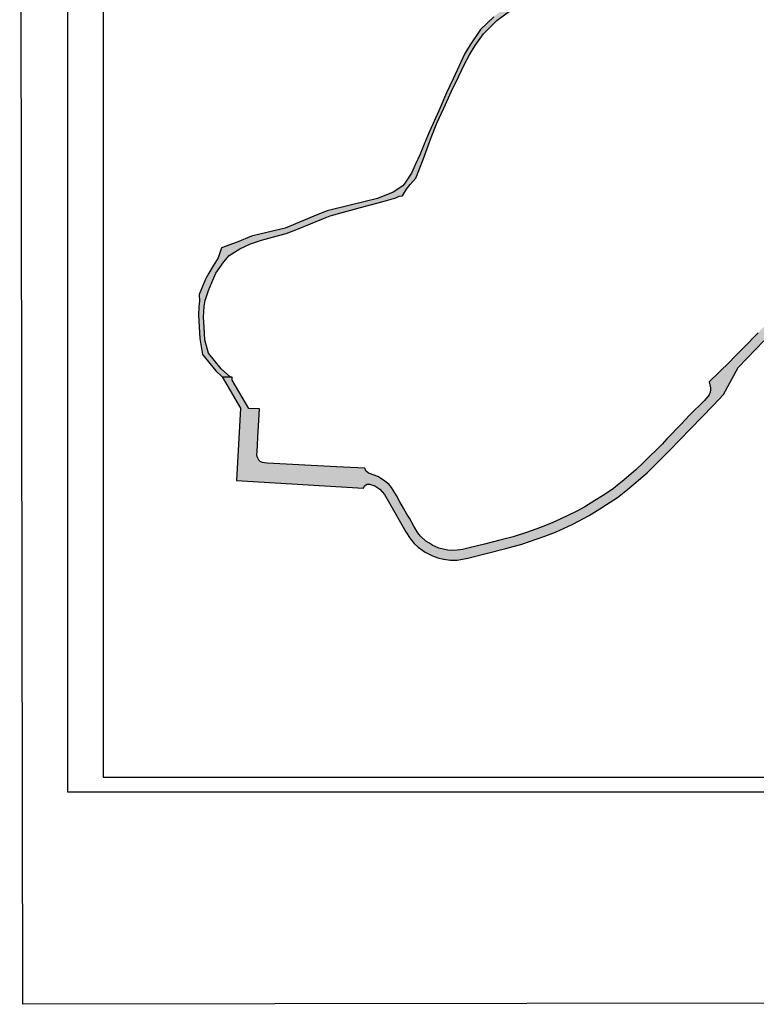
# Model space of a CAD drawing. Extents: x 7460161 to 7461537, y 5624691 to 5625913.
# Tile 22 of 26: x 7460623 to 7461080, y 5624691 to 5625302. Entities that reach past the tile are written whole.
import ezdxf

# ---------------------------------------------------------------- set-up
doc = ezdxf.new("R2010")
doc.units = 0
doc.header["$MEASUREMENT"] = 0
for name, color, linetype in [('AZ_chodniki', 45, 'Continuous'), ('hatch_kostka_PROKON', 9, 'Continuous'), ('ozn_graficzne_R&F', 5, 'Continuous')]:
    doc.layers.add(name, color=color, linetype=linetype)
picture_1 = doc.add_image_def('image1.jpg', size_in_pixel=(10800, 14441))

msp = doc.modelspace()

# ---------------------------------------------------------------- hatches: boundary and pattern name
at = {"layer": 'hatch_kostka_PROKON', "true_color": 0x014b99, "transparency": 33554483}
msp.add_hatch(color=154, dxfattribs=at).paths.add_polyline_path([(7461016.287, 5625531.181), (7461014.95, 5625534.189), (7461009.724, 5625539.441), (7461005.057, 5625544.487), (7460996.01, 5625550.928), (7460989.901, 5625554.509), (7460984.113, 5625555.278), (7460974.649, 5625555.226), (7460973.72, 5625551.914), (7460984.234, 5625550.486), (7460993.107, 5625548.136), (7461002.916, 5625541.929), (7461007.111, 5625536.37), (7461012.947, 5625532.133), (7461015.033, 5625527.991), (7461015.298, 5625518.98), (7461014.65, 5625509.92), (7461013.664, 5625497.503), (7461013.187, 5625488.603), (7461014.594, 5625481.68), (7461017.207, 5625475.88), (7461019.964, 5625472.643), (7461020.619, 5625472.167), (7461022.54, 5625470.774), (7461024.997, 5625469.356), (7461034.473, 5625466.865), (7461036.551, 5625464.958), (7461038.464, 5625460.13), (7461038.294, 5625452.014), (7461038.325, 5625445.955), (7461041.248, 5625432.891), (7461040.685, 5625428.261), (7461036.648, 5625420.19), (7461034.641, 5625408.109), (7461033.265, 5625397.255), (7461033.31, 5625394.851), (7461027.982, 5625369.954), (7461027.332, 5625369.818), (7461025.199, 5625370.488), (7461022.734, 5625367.53), (7461016.714, 5625362.323), (7461011.991, 5625358.473), (7460994.859, 5625347.973), (7460991.119, 5625345.806), (7460977.149, 5625338.822), (7460968.815, 5625334.915), (7460953.078, 5625327.551), (7460944.683, 5625323.649), (7460931.636, 5625315.105), (7460924.384, 5625309.39), (7460917.346, 5625303.855), (7460909.132, 5625295.844), (7460902.823, 5625286.412), (7460899.398, 5625280.979), (7460892.17, 5625265.43), (7460888.161, 5625256.7), (7460883.234, 5625245.576), (7460877.406, 5625232.336), (7460874.213, 5625224.732), (7460871.657, 5625218.687), (7460868.655, 5625212.069), (7460866.336, 5625206.735), (7460861.798, 5625200.029), (7460860.978, 5625199.058), (7460855.062, 5625195.121), (7460845.305, 5625191.192), (7460828.34, 5625186.961), (7460814.108, 5625183.465), (7460808.276, 5625181.165), (7460787.934, 5625172.745), (7460772.273, 5625169.037), (7460767.027, 5625167.755), (7460758.168, 5625164.095), (7460748.46, 5625160.431), (7460746.467, 5625154.391), (7460743.363, 5625149.441), (7460740.493, 5625144.724), (7460738.493, 5625141.066), (7460734.633, 5625131.654), (7460734.736, 5625127.545), (7460734.455, 5625124.041), (7460734.088, 5625118.715), (7460734.964, 5625104.399), (7460736.608, 5625094.436), (7460744.941, 5625084.175), (7460748.765, 5625080.459), (7460753.942, 5625080.387), (7460748.308, 5625085.43), (7460740.353, 5625095.234), (7460738.075, 5625103.532), (7460737.655, 5625111.296), (7460737.234, 5625117.61), (7460737.779, 5625124.096), (7460738.231, 5625127.958), (7460740.448, 5625134.126), (7460742.391, 5625139.087), (7460744.959, 5625144.84), (7460749.867, 5625151.809), (7460753.246, 5625155.668), (7460759.735, 5625159.948), (7460766.51, 5625163.039), (7460773.251, 5625165.267), (7460784.738, 5625168.364), (7460788.614, 5625169.487), (7460795.557, 5625172.19), (7460811.697, 5625178.624), (7460815.968, 5625180.3), (7460834.712, 5625185.453), (7460847.955, 5625189.095), (7460856.587, 5625191.56), (7460858.758, 5625192.573), (7460860.676, 5625192.765), (7460863.209, 5625196.848), (7460865.558, 5625199.764), (7460868.984, 5625203.746), (7460873.534, 5625215.239), (7460878.552, 5625228.948), (7460882.05, 5625237.905), (7460886.488, 5625247.086), (7460891.212, 5625257.697), (7460895.676, 5625266.979), (7460898.822, 5625273.66), (7460902.24, 5625280.27), (7460905.864, 5625285.93), (7460911.023, 5625293.186), (7460919.389, 5625301.423), (7460928.002, 5625307.979), (7460933.561, 5625312.184), (7460940.527, 5625316.638), (7460946.539, 5625320.249), (7460956.17, 5625324.743), (7460961.536, 5625327.138), (7460973.8, 5625332.845), (7460981.614, 5625336.947), (7460989.075, 5625341.035), (7460999.809, 5625347.375), (7461008.567, 5625352.738), (7461015.663, 5625357.321), (7461018.06, 5625359.182), (7461025.99, 5625364.934), (7461029.004, 5625366.023), (7461029.659, 5625370.029), (7461030.452, 5625373.977), (7461035.184, 5625395.017), (7461036.647, 5625407.651), (7461038.554, 5625416.403), (7461039.345, 5625419.885), (7461043.164, 5625429.014), (7461043.127, 5625433.162), (7461042.584, 5625435.742), (7461040.532, 5625446.5), (7461040.164, 5625457.828), (7461040.035, 5625460.999), (7461037.797, 5625466.975), (7461036.85, 5625468.299), (7461034.499, 5625468.614), (7461028.48, 5625470.596), (7461025.481, 5625471.666), (7461021.566, 5625474.018), (7461017.696, 5625479.415), (7461016.262, 5625482.861), (7461014.895, 5625489.5), (7461015.673, 5625499.348), (7461016.226, 5625505.391), (7461016.898, 5625512.595), (7461017.237, 5625519.352), (7461017.225, 5625528.386)])
at = {"layer": 'hatch_kostka_PROKON', "transparency": 33554483}
msp.add_hatch(color=256, dxfattribs=at).paths.add_polyline_path([(7460992.867, 5625012.297), (7460991.372, 5625011.16), (7460984.92, 5625006.827), (7460980.16, 5625003.787), (7460973.842, 5624999.958), (7460968.966, 5624997.272), (7460963.301, 5624994.482), (7460958.553, 5624992.247), (7460954.093, 5624990.288), (7460946.363, 5624987.103), (7460937.799, 5624983.906), (7460929.477, 5624981.33), (7460921.064, 5624979.187), (7460911.574, 5624976.814), (7460902.157, 5624974.488), (7460898.056, 5624973.526), (7460896.57, 5624973.225), (7460894.705, 5624972.938), (7460891.833, 5624972.876), (7460888.974, 5624972.961), (7460885.992, 5624973.655), (7460883.243, 5624974.294), (7460880.639, 5624975.597), (7460879.492, 5624975.932), (7460877.141, 5624977.529), (7460875.183, 5624978.66), (7460871.961, 5624981.746), (7460870.331, 5624983.865), (7460867.724, 5624987.922), (7460865.037, 5624992.839), (7460863.545, 5624995.347), (7460861.443, 5624998.984), (7460859.167, 5625003.099), (7460857.04, 5625006.898), (7460853.992, 5625011.834), (7460852.251, 5625013.873), (7460849.072, 5625016.471), (7460845.477, 5625018.667), (7460842.626, 5625019.848), (7460840.88, 5625020.298), (7460839.746, 5625020.796), (7460837.987, 5625022.183), (7460837.319, 5625023.98), (7460819.898, 5625024.679), (7460776.757, 5625026.995), (7460775.176, 5625027.165), (7460773.836, 5625027.494), (7460772.544, 5625028.112), (7460771.533, 5625028.922), (7460770.909, 5625030.01), (7460770.574, 5625031.052), (7460770.433, 5625032.173), (7460770.562, 5625034.3), (7460770.822, 5625038.206), (7460771.093, 5625043.048), (7460772.025, 5625060.65), (7460765.312, 5625060.909), (7460755.135, 5625078.387), (7460755.084, 5625080.371), (7460753.942, 5625080.387), (7460748.765, 5625080.459), (7460760.286, 5625061.098), (7460757.802, 5625016.284), (7460836.539, 5625011.483), (7460837.179, 5625012.864), (7460838.864, 5625014.053), (7460840.273, 5625014.003), (7460843.574, 5625012.839), (7460846.671, 5625010.779), (7460849.592, 5625007.641), (7460852.746, 5625002.163), (7460862.928, 5624984.347), (7460865.506, 5624980.234), (7460868.076, 5624977.185), (7460870.568, 5624974.826), (7460874.765, 5624971.785), (7460879.277, 5624969.545), (7460882.6, 5624968.367), (7460886.115, 5624967.46), (7460890.517, 5624966.868), (7460894.77, 5624966.867), (7460901.226, 5624968.061), (7460924.776, 5624973.971), (7460934.787, 5624976.738), (7460949.116, 5624981.758), (7460955.685, 5624984.263), (7460966.431, 5624989.248), (7460976.504, 5624994.589), (7460983.203, 5624998.661), (7460987.421, 5625001.387), (7460994.094, 5625005.7), (7461000.459, 5625010.594), (7461012.598, 5625021.022), (7461026.557, 5625035.048), (7461039.4, 5625048.338), (7461053.499, 5625062.801), (7461059.923, 5625069.579), (7461069.045, 5625086.311), (7461074.626, 5625092.184), (7461085.044, 5625102.92), (7461089.775, 5625107.628), (7461094.945, 5625113.068), (7461107.882, 5625126.335), (7461135.429, 5625154.921), (7461143.194, 5625162.851), (7461144.168, 5625163.561), (7461145.019, 5625163.654), (7461146.204, 5625163.565), (7461148.521, 5625162.701), (7461150.193, 5625161.834), (7461151.108, 5625161.079), (7461157.515, 5625167.961), (7461143.374, 5625171.301), (7461116.96, 5625144.593), (7461110.182, 5625137.527), (7461101.994, 5625128.953), (7461095.416, 5625122.125), (7461087.605, 5625114.094), (7461081.403, 5625107.746), (7461072.294, 5625098.424), (7461067.04, 5625093.06), (7461063.565, 5625089.604), (7461051.033, 5625077.384), (7461051.687, 5625074.747), (7461051.82, 5625073.798), (7461051.89, 5625072.363), (7461051.677, 5625071.114), (7461050.966, 5625069.405), (7461048.079, 5625065.942), (7461038.812, 5625056.758), (7461033.861, 5625051.437), (7461024.747, 5625042.066), (7461021.807, 5625038.828), (7461010.532, 5625027.646), (7461005.63, 5625022.889), (7460998.353, 5625016.678), (7460993.914, 5625013.133)])

# ---------------------------------------------------------------- linework, layer by layer
at = {"layer": 'AZ_chodniki', "linetype": 'ByBlock'}
for points in [[(7460917.346, 5625303.855), (7460909.132, 5625295.844), (7460902.823, 5625286.412), (7460899.398, 5625280.979), (7460892.17, 5625265.43), (7460888.161, 5625256.7), (7460883.234, 5625245.576), (7460877.406, 5625232.336), (7460874.213, 5625224.732), (7460871.657, 5625218.687), (7460868.655, 5625212.069), (7460866.336, 5625206.735), (7460861.798, 5625200.029), (7460860.978, 5625199.058), (7460855.062, 5625195.121), (7460845.305, 5625191.192), (7460828.34, 5625186.961), (7460814.108, 5625183.465), (7460808.276, 5625181.165), (7460787.934, 5625172.745), (7460772.273, 5625169.037), (7460767.027, 5625167.755), (7460758.168, 5625164.095), (7460748.46, 5625160.431), (7460746.467, 5625154.391), (7460743.363, 5625149.441), (7460740.493, 5625144.724), (7460738.493, 5625141.066), (7460734.633, 5625131.654), (7460734.736, 5625127.545), (7460734.455, 5625124.041), (7460734.088, 5625118.715), (7460734.964, 5625104.399), (7460736.608, 5625094.436), (7460744.941, 5625084.175), (7460748.765, 5625080.459), (7460753.942, 5625080.387), (7460748.308, 5625085.43), (7460740.353, 5625095.234), (7460738.075, 5625103.532), (7460737.655, 5625111.296), (7460737.234, 5625117.61), (7460737.779, 5625124.096), (7460738.231, 5625127.958), (7460740.448, 5625134.126), (7460742.391, 5625139.087), (7460744.959, 5625144.84), (7460749.867, 5625151.809), (7460753.246, 5625155.668), (7460759.735, 5625159.948), (7460766.51, 5625163.039), (7460773.251, 5625165.267), (7460784.738, 5625168.364), (7460788.614, 5625169.487), (7460795.557, 5625172.19), (7460811.697, 5625178.624), (7460815.968, 5625180.3), (7460834.712, 5625185.453), (7460847.955, 5625189.095), (7460856.587, 5625191.56), (7460858.758, 5625192.573), (7460860.676, 5625192.765), (7460863.209, 5625196.848), (7460865.558, 5625199.764), (7460868.984, 5625203.746), (7460873.534, 5625215.239), (7460878.552, 5625228.948), (7460882.05, 5625237.905), (7460886.488, 5625247.086), (7460891.212, 5625257.697), (7460895.676, 5625266.979), (7460898.822, 5625273.66), (7460902.24, 5625280.27), (7460905.864, 5625285.93), (7460911.023, 5625293.186), (7460919.389, 5625301.423), (7460928.002, 5625307.979)], [(7461081.403, 5625107.746), (7461072.294, 5625098.424), (7461067.04, 5625093.06), (7461063.565, 5625089.604), (7461051.033, 5625077.384), (7461051.687, 5625074.747), (7461051.82, 5625073.798), (7461051.89, 5625072.363), (7461051.677, 5625071.114), (7461050.966, 5625069.405), (7461048.079, 5625065.942), (7461038.812, 5625056.758), (7461033.861, 5625051.437), (7461024.747, 5625042.066), (7461021.807, 5625038.828), (7461010.532, 5625027.646), (7461005.63, 5625022.889), (7460998.353, 5625016.678), (7460993.914, 5625013.133), (7460992.867, 5625012.297), (7460991.372, 5625011.16), (7460984.92, 5625006.827), (7460980.16, 5625003.787), (7460973.842, 5624999.958), (7460968.966, 5624997.272), (7460963.301, 5624994.482), (7460958.553, 5624992.247), (7460954.093, 5624990.288), (7460946.363, 5624987.103), (7460937.799, 5624983.906), (7460929.477, 5624981.33), (7460921.064, 5624979.187), (7460911.574, 5624976.814), (7460902.157, 5624974.488), (7460898.056, 5624973.526), (7460896.57, 5624973.225), (7460894.705, 5624972.938), (7460891.833, 5624972.876), (7460888.974, 5624972.961), (7460885.992, 5624973.655), (7460883.243, 5624974.294), (7460880.639, 5624975.597), (7460879.492, 5624975.932), (7460877.141, 5624977.529), (7460875.183, 5624978.66), (7460871.961, 5624981.746), (7460870.331, 5624983.865), (7460867.724, 5624987.922), (7460865.037, 5624992.839), (7460863.545, 5624995.347), (7460861.443, 5624998.984), (7460859.167, 5625003.099), (7460857.04, 5625006.898), (7460853.992, 5625011.834), (7460852.251, 5625013.873), (7460849.072, 5625016.471), (7460845.477, 5625018.667), (7460842.626, 5625019.848), (7460840.88, 5625020.298), (7460839.746, 5625020.796), (7460837.987, 5625022.183), (7460837.319, 5625023.98), (7460819.898, 5625024.679), (7460776.757, 5625026.995), (7460775.176, 5625027.165), (7460773.836, 5625027.494), (7460772.544, 5625028.112), (7460771.533, 5625028.922), (7460770.909, 5625030.01), (7460770.574, 5625031.052), (7460770.433, 5625032.173), (7460770.562, 5625034.3), (7460770.822, 5625038.206), (7460771.093, 5625043.048), (7460772.025, 5625060.65), (7460765.312, 5625060.909), (7460755.135, 5625078.387), (7460755.084, 5625080.371), (7460753.942, 5625080.387), (7460748.765, 5625080.459), (7460760.286, 5625061.098), (7460757.802, 5625016.284), (7460836.539, 5625011.483), (7460837.179, 5625012.864), (7460838.864, 5625014.053), (7460840.273, 5625014.003), (7460843.574, 5625012.839), (7460846.671, 5625010.779), (7460849.592, 5625007.641), (7460852.746, 5625002.163), (7460862.928, 5624984.347), (7460865.506, 5624980.234), (7460868.076, 5624977.185), (7460870.568, 5624974.826), (7460874.765, 5624971.785), (7460879.277, 5624969.545), (7460882.6, 5624968.367), (7460886.115, 5624967.46), (7460890.517, 5624966.868), (7460894.77, 5624966.867), (7460901.226, 5624968.061), (7460924.776, 5624973.971), (7460934.787, 5624976.738), (7460949.116, 5624981.758), (7460955.685, 5624984.263), (7460966.431, 5624989.248), (7460976.504, 5624994.589), (7460983.203, 5624998.661), (7460987.421, 5625001.387), (7460994.094, 5625005.7), (7461000.459, 5625010.594), (7461012.598, 5625021.022), (7461026.557, 5625035.048), (7461026.557, 5625035.048), (7461026.557, 5625035.048), (7461039.4, 5625048.338), (7461053.499, 5625062.801), (7461059.923, 5625069.579), (7461069.045, 5625086.311), (7461074.626, 5625092.184), (7461085.044, 5625102.92)]]:
    msp.add_lwpolyline(points, dxfattribs=at)
at = {"layer": 'Defpoints', "color": 1}
msp.add_lwpolyline([(7460652.986, 5624823.204), (7461246.986, 5624823.204), (7461246.986, 5625663.204), (7460652.986, 5625663.204)], close=True, dxfattribs=at)
at = {"layer": 'ozn_graficzne_R&F'}
msp.add_lwpolyline([(7460674.986, 5624832.204), (7461237.986, 5624832.204), (7461237.986, 5625654.204), (7460674.986, 5625654.204)], close=True, dxfattribs=at)

# ---------------------------------------------------------------- pictures from other files: only their frames are drawn
image = msp.add_image(picture_1, insert=(7460625.123, 5624691.403), size_in_units=(912.244, 1219.788), rotation=0.089099)
image.dxf.flags = 7

doc.saveas('drawing.dxf')
